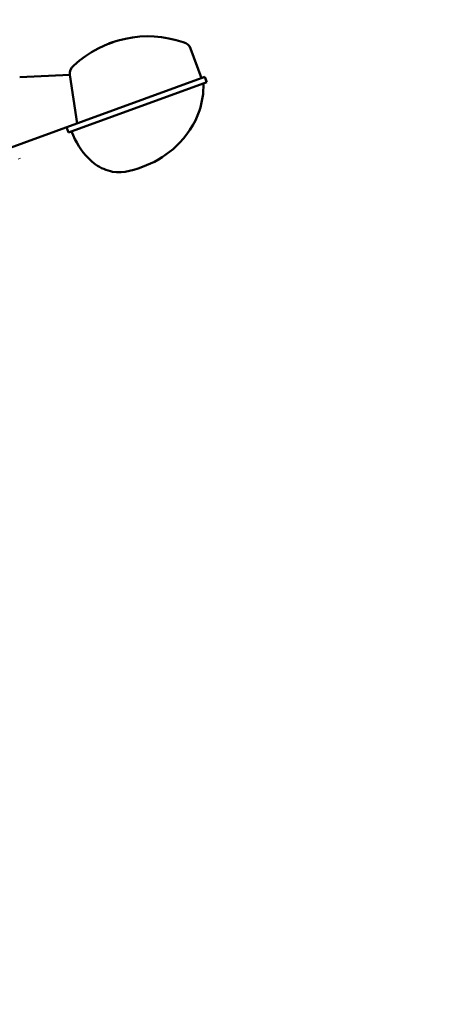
# Model space of a CAD drawing. Header units: millimetres. Extents: x 0 to 420, y 0 to 297.
# Tile 5 of 6: x 346 to 420, y 0 to 176. Entities that reach past the tile are written whole.
import ezdxf

# ---------------------------------------------------------------- set-up
doc = ezdxf.new("R2010")
doc.units = ezdxf.units.MM
doc.linetypes.add('K5LT_AXLED', pattern=[19.5, 15, -1.5, 1.5, -1.5])
doc.linetypes.add('K5LT_BASIC', pattern=[0])
doc.layers.add('Системный слой', color=7, linetype='Continuous')

msp = doc.modelspace()

# ---------------------------------------------------------------- linework, layer by layer
at = {"layer": 'Системный слой', "color": 7, "linetype": 'K5LT_BASIC', "lineweight": 50}
for p, q in [((378.7781, 165.3658), (376.849, 170.6659)), ((379.3945, 165.5901), (330.007, 147.6146)), ((355.307, 165.9472), (346.3515, 165.573)), ((355.307, 165.9472), (356.5916, 157.2906)), ((379.745, 164.6271), (355.0513, 155.6393)), ((354.7007, 156.6024), (355.0513, 155.6393))]:
    msp.add_line(p, q, dxfattribs=at)
at = {"layer": 'Системный слой', "color": 7, "linetype": 'K5LT_AXLED', "lineweight": 18}
msp.add_line((291.1476, 130.825), (346.4947, 151.0621), dxfattribs=at)
at = {"layer": 'Системный слой', "color": 7, "linetype": 'K5LT_BASIC', "const_width": 0.45}
for points in [[(362.2171, 171.5186), (363.0507, 171.822)], [(379.3945, 165.5901), (379.745, 164.6271)]]:
    msp.add_lwpolyline(points, dxfattribs=at)
at = {"layer": 'Системный слой', "color": 7, "linetype": 'K5LT_BASIC', "lineweight": 50}
for centre, radius, start, end in [((369.2195, 153.5767), 19.26, 70.790088, 133.237591), ((375.2377, 170.0794), 1.7147, 20, 79.282449), ((357.0032, 166.1989), 1.7147, 124.74523, 188.440589)]:
    msp.add_arc(centre, radius, start, end, dxfattribs=at)
msp.add_open_spline([(379.1601, 164.4142), (379.1783, 162.7033), (378.9353, 161.0868), (378.4391, 159.5688), (377.671, 157.2183), (376.0838, 154.9227), (374.2948, 153.2159), (372.803, 151.7927), (370.895, 150.5612), (368.9692, 149.8033), (367.0951, 149.0657), (364.8527, 148.2779), (362.9191, 148.669), (361.8915, 148.8769), (360.7891, 149.3254), (359.9066, 149.9444), (359.4495, 150.265), (359.0293, 150.6653), (358.6333, 151.0621), (357.3118, 152.3865), (356.3073, 153.9812), (355.6196, 155.8462)], degree=3, knots=[0, 0, 0, 0, 1, 1, 1, 2, 2, 2, 3, 3, 3, 4, 4, 4, 5, 5, 5, 6, 6, 6, 7, 7, 7, 7], dxfattribs=at)

doc.saveas('drawing.dxf')
